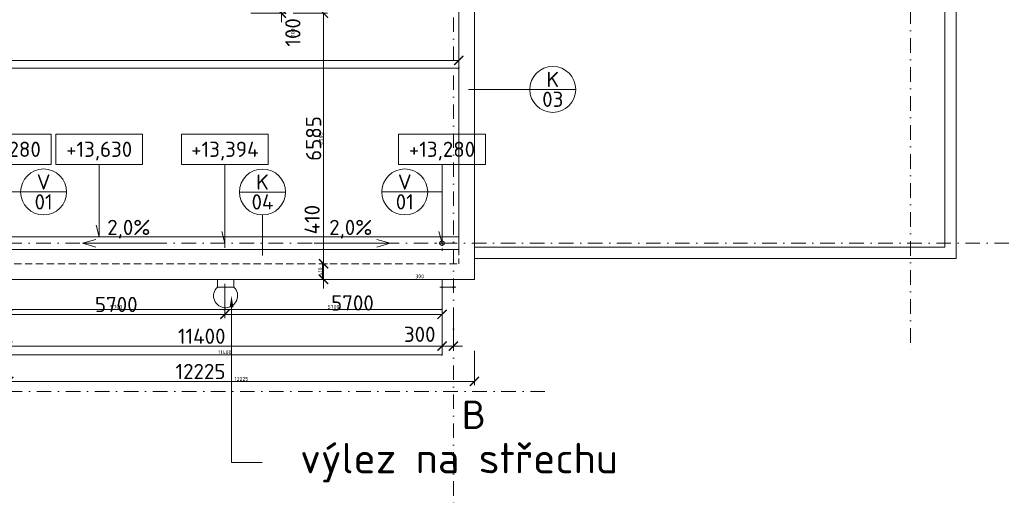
# Model space of a CAD drawing. Header units: millimetres. Extents: x -725694 to 5289369, y -1488057 to 2187451.
# Tile 216 of 256: x 139164 to 165010, y 170674 to 183175. Entities that reach past the tile are written whole.
import ezdxf
from ezdxf import colors
from ezdxf.entities.mleader import LeaderData, LeaderLine
from ezdxf.enums import TextEntityAlignment as Align
from ezdxf.math import Vec2, Vec3

# ---------------------------------------------------------------- set-up
doc = ezdxf.new("R2010")
doc.units = ezdxf.units.MM
for name, pattern in [('CENTERX2', [101.6, 63.5, -12.7, 12.7, -12.7]), ('DASHDOT', [25.4, 12.7, -6.35, 0, -6.35]), ('LINETYPE_0', [0]), ('ČÁRKOVANÁ', [19.05, 12.7, -6.35])]:
    doc.linetypes.add(name, pattern=pattern)
doc.layers.get('Defpoints').update_dxf_attribs({"color": 8})
for name, color, linetype, lineweight in [('A99_N_kce-pohl', 1, 'Continuous', 9), ('A99_N_koty-200', 5, 'Continuous', 5), ('A99_N_koty-200 @ 200', 5, 'Continuous', 5), ('A99_N_koty-200 @ 50 (2)', 5, 'Continuous', 5), ('A99_N_koty-vysk', 160, 'Continuous', 5), ('A99_N_txt-popis-200', 240, 'Continuous', 5), ('A99_N_txt-popis-50 @ 200', 240, 'Continuous', 9), ('A99_N_znaceni 200', 5, 'Continuous', 5), ('A99_S_kce-pohl', 7, 'Continuous', 5), ('A99_S_kce-rez-sil', 7, 'Continuous', 15), ('A99_S_kce-rez-ten', 7, 'Continuous', 9), ('A99_S_osy', 1, 'CENTERX2', 5)]:
    doc.layers.add(name, color=color, linetype=linetype, lineweight=lineweight)
doc.styles.add('A99_kota', font='isocpeur.ttf', dxfattribs={"height": 2})
doc.styles.add('A99_popis', font='isocpeur.ttf')
doc.styles.add('ad_popis 100', font='isocpeur.ttf', dxfattribs={"height": 200})
doc.dimstyles.new('A99_kota_200 new', dxfattribs={"dimscale": 200, "dimtxt": 2, "dimasz": 1.2, "dimexe": 0.5, "dimexo": 1.5, "dimgap": 0.3, "dimtad": 1, "dimdec": 0, "dimzin": 3, "dimdsep": 46, "dimtxsty": 'A99_kota', "dimblk": 'ARCHTICK', "dimcen": 2.5, "dimazin": 2, "dimtfac": 0.75, "dimtdec": 0, "dimtmove": 2, "dimatfit": 0, "dimfxl": 0, "dimtolj": 1, "dimtzin": 0, "dimlwd": 5, "dimlwe": 5, "dimarcsym": 0})

# ---------------------------------------------------------------- blocks, each defined once
blk = doc.blocks.new('_ArchTick')
at = {"color": 0, "linetype": 'ByBlock', "const_width": 0.15}
blk.add_lwpolyline([(-0.5, -0.5), (0.5, 0.5)], dxfattribs=at)
blk = doc.blocks.new('*D4587')
at = {"layer": 'A99_N_koty-200', "color": 0, "linetype": 'Continuous', "lineweight": 5, "transparency": 16777216}
for p, q in [((146035, 183445), (146035, 183685)), ((145235, 183445), (146135, 183445)), ((145235, 183345), (146135, 183345)), ((146035, 183445), (146035, 183345)), ((146035, 183345), (146035, 183105))]:
    blk.add_line(p, q, dxfattribs=at)
at = {"layer": 'Defpoints', "color": 0, "linetype": 'Continuous', "lineweight": 0, "transparency": 16777216}
for p in [(144620, 183445), (144620, 183345), (146035, 183345)]:
    blk.add_point(p, dxfattribs=at)
at = {"layer": 'A99_N_koty-200', "color": 0, "linetype": 'Continuous', "lineweight": 5, "transparency": 16777216, "xscale": 240, "yscale": 240, "zscale": 240}
for p, rotation in [((146035, 183445), 270), ((146035, 183345), 90)]:
    blk.add_blockref('_ArchTick', p, dxfattribs=dict(at, rotation=rotation))
at = {"layer": 'A99_N_koty-200', "color": 0, "linetype": 'Continuous', "transparency": 16777216, "insert": (146335, 182840), "char_height": 400, "attachment_point": 5, "rotation": 90, "style": 'A99_kota'}
blk.add_mtext('\\A1;100', dxfattribs=at)
blk = doc.blocks.new('*D4588')
at = {"layer": 'A99_N_koty-200', "color": 0, "linetype": 'Continuous', "lineweight": 5, "transparency": 16777216}
for p, q in [((146035, 183445), (146035, 183505)), ((145835, 183445), (146060, 183445)), ((145835, 183345), (146060, 183345)), ((146035, 183445), (146035, 183345)), ((146035, 183345), (146035, 183285))]:
    blk.add_line(p, q, dxfattribs=at)
at = {"layer": 'Defpoints', "color": 0, "linetype": 'Continuous', "lineweight": 0, "transparency": 16777216}
for p in [(144620, 183445), (144620, 183345), (146035, 183345)]:
    blk.add_point(p, dxfattribs=at)
at = {"layer": 'A99_N_koty-200', "color": 0, "linetype": 'Continuous', "lineweight": 5, "transparency": 16777216, "xscale": 60, "yscale": 60, "zscale": 60}
for p, rotation in [((146035, 183445), 270), ((146035, 183345), 90)]:
    blk.add_blockref('_ArchTick', p, dxfattribs=dict(at, rotation=rotation))
at = {"layer": 'A99_N_koty-200', "color": 0, "linetype": 'Continuous', "transparency": 16777216, "insert": (146335, 182840), "char_height": 100, "attachment_point": 5, "rotation": 90, "style": 'A99_kota'}
blk.add_mtext('\\A1;100', dxfattribs=at)
blk = doc.blocks.new('*D4599')
at = {"layer": 'A99_N_koty-200', "color": 0, "linetype": 'Continuous', "lineweight": 5, "transparency": 16777216}
for p, q in [((146340, 183345), (147240, 183345)), ((147140, 183345), (147140, 176760)), ((147140, 176760), (147240, 176760))]:
    blk.add_line(p, q, dxfattribs=at)
at = {"layer": 'Defpoints', "color": 0, "linetype": 'Continuous', "lineweight": 0, "transparency": 16777216}
for p in [(144620, 183345), (147140, 176760), (147140, 176760)]:
    blk.add_point(p, dxfattribs=at)
at = {"layer": 'A99_N_koty-200', "color": 0, "linetype": 'Continuous', "lineweight": 5, "transparency": 16777216, "xscale": 240, "yscale": 240, "zscale": 240}
for p, rotation in [((147140, 183345), 90), ((147140, 176760), 270)]:
    blk.add_blockref('_ArchTick', p, dxfattribs=dict(at, rotation=rotation))
at = {"layer": 'A99_N_koty-200', "color": 0, "linetype": 'Continuous', "transparency": 16777216, "insert": (146880, 180052.5), "char_height": 400, "attachment_point": 5, "rotation": 90, "style": 'A99_kota'}
blk.add_mtext('\\A1;6585', dxfattribs=at)
blk = doc.blocks.new('*D4600')
at = {"layer": 'A99_N_koty-200', "color": 0, "linetype": 'Continuous', "lineweight": 5, "transparency": 16777216}
for p, q in [((146940, 183345), (147165, 183345)), ((147140, 183345), (147140, 176760)), ((147140, 176760), (147165, 176760))]:
    blk.add_line(p, q, dxfattribs=at)
at = {"layer": 'Defpoints', "color": 0, "linetype": 'Continuous', "lineweight": 0, "transparency": 16777216}
for p in [(144620, 183345), (147140, 176760), (147140, 176760)]:
    blk.add_point(p, dxfattribs=at)
at = {"layer": 'A99_N_koty-200', "color": 0, "linetype": 'Continuous', "lineweight": 5, "transparency": 16777216, "xscale": 60, "yscale": 60, "zscale": 60}
for p, rotation in [((147140, 183345), 90), ((147140, 176760), 270)]:
    blk.add_blockref('_ArchTick', p, dxfattribs=dict(at, rotation=rotation))
at = {"layer": 'A99_N_koty-200', "color": 0, "linetype": 'Continuous', "transparency": 16777216, "insert": (147075, 180052.5), "char_height": 100, "attachment_point": 5, "rotation": 90, "style": 'A99_kota'}
blk.add_mtext('\\A1;6585', dxfattribs=at)
blk = doc.blocks.new('*D4602')
at = {"layer": 'A99_N_koty-200', "color": 0, "linetype": 'Continuous', "lineweight": 5, "transparency": 16777216}
for p, q in [((147140, 176760), (147140, 177000)), ((147140, 176760), (147240, 176760)), ((147140, 176350), (147140, 176760)), ((147140, 176350), (147240, 176350)), ((147140, 176350), (147140, 176110))]:
    blk.add_line(p, q, dxfattribs=at)
at = {"layer": 'Defpoints', "color": 0, "linetype": 'Continuous', "lineweight": 0, "transparency": 16777216}
for p in [(147140, 176760), (147140, 176760), (147116, 176350)]:
    blk.add_point(p, dxfattribs=at)
at = {"layer": 'A99_N_koty-200', "color": 0, "linetype": 'Continuous', "lineweight": 5, "transparency": 16777216, "xscale": 240, "yscale": 240, "zscale": 240}
for p, rotation in [((147140, 176760), 270), ((147140, 176350), 90)]:
    blk.add_blockref('_ArchTick', p, dxfattribs=dict(at, rotation=rotation))
at = {"layer": 'A99_N_koty-200', "color": 0, "linetype": 'Continuous', "transparency": 16777216, "insert": (146840, 177920), "char_height": 400, "attachment_point": 5, "rotation": 90, "style": 'A99_kota'}
blk.add_mtext('\\A1;410', dxfattribs=at)
blk = doc.blocks.new('*D4603')
at = {"layer": 'A99_N_koty-200', "color": 0, "linetype": 'Continuous', "lineweight": 5, "transparency": 16777216}
for p, q in [((147116, 176760), (147091, 176760)), ((147116, 176350), (147116, 176760)), ((147116, 176350), (147141, 176350))]:
    blk.add_line(p, q, dxfattribs=at)
at = {"layer": 'Defpoints', "color": 0, "linetype": 'Continuous', "lineweight": 0, "transparency": 16777216}
for p in [(147116, 176760), (147140, 176760), (147116, 176350)]:
    blk.add_point(p, dxfattribs=at)
at = {"layer": 'A99_N_koty-200', "color": 0, "linetype": 'Continuous', "lineweight": 5, "transparency": 16777216, "xscale": 60, "yscale": 60, "zscale": 60}
for p, rotation in [((147116, 176760), 90), ((147116, 176350), 270)]:
    blk.add_blockref('_ArchTick', p, dxfattribs=dict(at, rotation=rotation))
at = {"layer": 'A99_N_koty-200', "color": 0, "linetype": 'Continuous', "transparency": 16777216, "insert": (147051, 176555), "char_height": 100, "attachment_point": 5, "rotation": 90, "style": 'A99_kota'}
blk.add_mtext('\\A1;410', dxfattribs=at)
blk = doc.blocks.new('*D4605')
at = {"layer": 'A99_N_koty-200', "color": 0, "linetype": 'Continuous', "lineweight": 5, "transparency": 16777216}
for p, q in [((5860, 182105), (5860, 182205)), ((5860, 182105), (150690, 182105)), ((150690, 182105), (150690, 182205))]:
    blk.add_line(p, q, dxfattribs=at)
at = {"layer": 'Defpoints', "color": 0, "linetype": 'Continuous', "lineweight": 0, "transparency": 16777216}
for p in [(150690, 182105), (150690, 182095), (5860, 181900)]:
    blk.add_point(p, dxfattribs=at)
at = {"layer": 'A99_N_koty-200', "color": 0, "linetype": 'Continuous', "lineweight": 5, "transparency": 16777216, "xscale": 240, "yscale": 240, "zscale": 240, "rotation": 180}
blk.add_blockref('_ArchTick', (5860, 182105), dxfattribs=at)
at = {"layer": 'A99_N_koty-200', "color": 0, "linetype": 'Continuous', "lineweight": 5, "transparency": 16777216, "xscale": 240, "yscale": 240, "zscale": 240}
blk.add_blockref('_ArchTick', (150690, 182105), dxfattribs=at)
at = {"layer": 'A99_N_koty-200', "color": 0, "linetype": 'Continuous', "transparency": 16777216, "insert": (76950, 182405), "char_height": 400, "attachment_point": 5, "style": 'A99_kota'}
blk.add_mtext('\\A1;144830', dxfattribs=at)
blk = doc.blocks.new('*D4606')
at = {"layer": 'A99_N_koty-200', "color": 0, "linetype": 'Continuous', "lineweight": 5, "transparency": 16777216}
for p, q in [((150690, 182020), (150690, 181875)), ((5860, 181900), (5860, 181925)), ((5860, 181900), (150690, 181900))]:
    blk.add_line(p, q, dxfattribs=at)
at = {"layer": 'Defpoints', "color": 0, "linetype": 'Continuous', "lineweight": 0, "transparency": 16777216}
for p in [(150690, 182095), (5860, 181900), (150690, 181900)]:
    blk.add_point(p, dxfattribs=at)
at = {"layer": 'A99_N_koty-200', "color": 0, "linetype": 'Continuous', "lineweight": 5, "transparency": 16777216, "xscale": 60, "yscale": 60, "zscale": 60, "rotation": 180}
blk.add_blockref('_ArchTick', (5860, 181900), dxfattribs=at)
at = {"layer": 'A99_N_koty-200', "color": 0, "linetype": 'Continuous', "lineweight": 5, "transparency": 16777216, "xscale": 60, "yscale": 60, "zscale": 60}
blk.add_blockref('_ArchTick', (150690, 181900), dxfattribs=at)
at = {"layer": 'A99_N_koty-200', "color": 0, "linetype": 'Continuous', "transparency": 16777216, "insert": (78275, 181965), "char_height": 100, "attachment_point": 5, "style": 'A99_kota'}
blk.add_mtext('\\A1;144830', dxfattribs=at)
blk = doc.blocks.new('*U66')
at = {"color": 0, "linetype": 'ByBlock'}
for p, q in [((5.7, -4), (5.7, -14.35)), ((5.7, -14.35), (5.29, -12.8))]:
    blk.add_line(p, q, dxfattribs=at)
blk.add_lwpolyline([(0, -4), (11.4, -4), (11.4, 0), (0, 0)], close=True, dxfattribs=at)
at = {"color": 0, "linetype": 'ByBlock', "style": 'A99_kota'}
for tag, p in [('VYSKA', (5.7, -2.24)), ('VYSKA_POPIS1', (5.7, -6.04)), ('VYSKA_POPIS2', (5.9, -9.54)), ('VYSKA_POPIS3', (5.9, -13.04))]:
    blk.add_attdef(tag, text='', height=2, dxfattribs=at).set_placement(p, align=Align.MIDDLE)
blk = doc.blocks.new('*D5467')
at = {"layer": 'A99_N_koty-200', "color": 0, "linetype": 'Continuous', "lineweight": 5, "transparency": 16777216}
for p, q in [((150250, 175395), (150250, 174495)), ((150550, 175395), (150550, 174495)), ((150250, 174595), (150010, 174595)), ((150550, 174595), (150250, 174595)), ((150550, 174595), (150790, 174595))]:
    blk.add_line(p, q, dxfattribs=at)
at = {"layer": 'Defpoints', "color": 0, "linetype": 'Continuous', "lineweight": 0, "transparency": 16777216}
for p in [(150250, 177300), (150550, 176835), (150250, 174595)]:
    blk.add_point(p, dxfattribs=at)
at = {"layer": 'A99_N_koty-200', "color": 0, "linetype": 'Continuous', "lineweight": 5, "transparency": 16777216, "xscale": 240, "yscale": 240, "zscale": 240}
blk.add_blockref('_ArchTick', (150250, 174595), dxfattribs=at)
at = {"layer": 'A99_N_koty-200', "color": 0, "linetype": 'Continuous', "lineweight": 5, "transparency": 16777216, "xscale": 240, "yscale": 240, "zscale": 240, "rotation": 180}
blk.add_blockref('_ArchTick', (150550, 174595), dxfattribs=at)
at = {"layer": 'A99_N_koty-200', "color": 0, "linetype": 'Continuous', "transparency": 16777216, "insert": (149665, 174905), "char_height": 400, "attachment_point": 5, "style": 'A99_kota'}
blk.add_mtext('\\A1;300', dxfattribs=at)
blk = doc.blocks.new('*D5468')
at = {"layer": 'A99_N_koty-200', "color": 0, "linetype": 'Continuous', "lineweight": 5, "transparency": 16777216}
for p, q in [((150250, 176347.5), (150250, 176122.5)), ((150550, 176347.5), (150550, 176122.5)), ((150250, 176147.5), (150190, 176147.5)), ((150550, 176147.5), (150250, 176147.5)), ((150550, 176147.5), (150610, 176147.5))]:
    blk.add_line(p, q, dxfattribs=at)
at = {"layer": 'Defpoints', "color": 0, "linetype": 'Continuous', "lineweight": 0, "transparency": 16777216}
for p in [(150250, 177300), (150550, 176835), (150250, 176147.5)]:
    blk.add_point(p, dxfattribs=at)
at = {"layer": 'A99_N_koty-200', "color": 0, "linetype": 'Continuous', "lineweight": 5, "transparency": 16777216, "xscale": 60, "yscale": 60, "zscale": 60}
blk.add_blockref('_ArchTick', (150250, 176147.5), dxfattribs=at)
at = {"layer": 'A99_N_koty-200', "color": 0, "linetype": 'Continuous', "lineweight": 5, "transparency": 16777216, "xscale": 60, "yscale": 60, "zscale": 60, "rotation": 180}
blk.add_blockref('_ArchTick', (150550, 176147.5), dxfattribs=at)
at = {"layer": 'A99_N_koty-200', "color": 0, "linetype": 'Continuous', "transparency": 16777216, "insert": (149665, 176430), "char_height": 100, "attachment_point": 5, "style": 'A99_kota'}
blk.add_mtext('\\A1;300', dxfattribs=at)
blk = doc.blocks.new('*D5542')
at = {"layer": 'A99_N_koty-200', "color": 0, "linetype": 'Continuous', "lineweight": 5, "transparency": 16777216}
for p, q in [((138850, 175395), (138850, 174495)), ((150250, 175395), (150250, 174495)), ((138850, 174595), (150250, 174595))]:
    blk.add_line(p, q, dxfattribs=at)
at = {"layer": 'Defpoints', "color": 0, "linetype": 'Continuous', "lineweight": 0, "transparency": 16777216}
for p in [(138850, 176800), (150250, 176800), (150250, 174595)]:
    blk.add_point(p, dxfattribs=at)
at = {"layer": 'A99_N_koty-200', "color": 0, "linetype": 'Continuous', "lineweight": 5, "transparency": 16777216, "xscale": 240, "yscale": 240, "zscale": 240, "rotation": 180}
blk.add_blockref('_ArchTick', (138850, 174595), dxfattribs=at)
at = {"layer": 'A99_N_koty-200', "color": 0, "linetype": 'Continuous', "lineweight": 5, "transparency": 16777216, "xscale": 240, "yscale": 240, "zscale": 240}
blk.add_blockref('_ArchTick', (150250, 174595), dxfattribs=at)
at = {"layer": 'A99_N_koty-200', "color": 0, "linetype": 'Continuous', "transparency": 16777216, "insert": (143942.5, 174855), "char_height": 400, "attachment_point": 5, "style": 'A99_kota'}
blk.add_mtext('\\A1;11400', dxfattribs=at)
blk = doc.blocks.new('*D5543')
at = {"layer": 'A99_N_koty-200', "color": 0, "linetype": 'Continuous', "lineweight": 5, "transparency": 16777216}
for p, q in [((138850, 174570), (138850, 174345)), ((150250, 174570), (150250, 174345)), ((138850, 174370), (150250, 174370))]:
    blk.add_line(p, q, dxfattribs=at)
at = {"layer": 'Defpoints', "color": 0, "linetype": 'Continuous', "lineweight": 0, "transparency": 16777216}
for p in [(138850, 176800), (150250, 176800), (150250, 174370)]:
    blk.add_point(p, dxfattribs=at)
at = {"layer": 'A99_N_koty-200', "color": 0, "linetype": 'Continuous', "lineweight": 5, "transparency": 16777216, "xscale": 60, "yscale": 60, "zscale": 60, "rotation": 180}
blk.add_blockref('_ArchTick', (138850, 174370), dxfattribs=at)
at = {"layer": 'A99_N_koty-200', "color": 0, "linetype": 'Continuous', "lineweight": 5, "transparency": 16777216, "xscale": 60, "yscale": 60, "zscale": 60}
blk.add_blockref('_ArchTick', (150250, 174370), dxfattribs=at)
at = {"layer": 'A99_N_koty-200', "color": 0, "linetype": 'Continuous', "transparency": 16777216, "insert": (144550, 174435), "char_height": 100, "attachment_point": 5, "style": 'A99_kota'}
blk.add_mtext('\\A1;11400', dxfattribs=at)
blk = doc.blocks.new('*D5545')
at = {"layer": 'A99_N_koty-200', "color": 0, "linetype": 'Continuous', "lineweight": 5, "transparency": 16777216}
for p, q in [((144550, 176230), (144550, 175330)), ((150250, 176230), (150250, 175330)), ((150250, 175430), (144550, 175430))]:
    blk.add_line(p, q, dxfattribs=at)
at = {"layer": 'Defpoints', "color": 0, "linetype": 'Continuous', "lineweight": 0, "transparency": 16777216}
for p in [(144550, 176810), (150250, 176930), (144550, 175430)]:
    blk.add_point(p, dxfattribs=at)
at = {"layer": 'A99_N_koty-200', "color": 0, "linetype": 'Continuous', "lineweight": 5, "transparency": 16777216, "xscale": 240, "yscale": 240, "zscale": 240, "rotation": 180}
blk.add_blockref('_ArchTick', (144550, 175430), dxfattribs=at)
at = {"layer": 'A99_N_koty-200', "color": 0, "linetype": 'Continuous', "lineweight": 5, "transparency": 16777216, "xscale": 240, "yscale": 240, "zscale": 240}
blk.add_blockref('_ArchTick', (150250, 175430), dxfattribs=at)
at = {"layer": 'A99_N_koty-200', "color": 0, "linetype": 'Continuous', "transparency": 16777216, "insert": (147900, 175730), "char_height": 400, "attachment_point": 5, "style": 'A99_kota'}
blk.add_mtext('\\A1;5700', dxfattribs=at)
blk = doc.blocks.new('*D5546')
at = {"layer": 'A99_N_koty-200', "color": 0, "linetype": 'Continuous', "lineweight": 5, "transparency": 16777216}
for p, q in [((144550, 175760), (144550, 175535)), ((150250, 175760), (150250, 175535)), ((150250, 175560), (144550, 175560))]:
    blk.add_line(p, q, dxfattribs=at)
at = {"layer": 'Defpoints', "color": 0, "linetype": 'Continuous', "lineweight": 0, "transparency": 16777216}
for p in [(144550, 176810), (150250, 176930), (144550, 175560)]:
    blk.add_point(p, dxfattribs=at)
at = {"layer": 'A99_N_koty-200', "color": 0, "linetype": 'Continuous', "lineweight": 5, "transparency": 16777216, "xscale": 60, "yscale": 60, "zscale": 60, "rotation": 180}
blk.add_blockref('_ArchTick', (144550, 175560), dxfattribs=at)
at = {"layer": 'A99_N_koty-200', "color": 0, "linetype": 'Continuous', "lineweight": 5, "transparency": 16777216, "xscale": 60, "yscale": 60, "zscale": 60}
blk.add_blockref('_ArchTick', (150250, 175560), dxfattribs=at)
at = {"layer": 'A99_N_koty-200', "color": 0, "linetype": 'Continuous', "transparency": 16777216, "insert": (147400, 175625), "char_height": 100, "attachment_point": 5, "style": 'A99_kota'}
blk.add_mtext('\\A1;5700', dxfattribs=at)
blk = doc.blocks.new('*D5548')
at = {"layer": 'A99_N_koty-200', "color": 0, "linetype": 'Continuous', "lineweight": 5, "transparency": 16777216}
for p, q in [((138850, 176055), (138850, 175330)), ((144550, 176230), (144550, 175330)), ((138850, 175430), (144550, 175430))]:
    blk.add_line(p, q, dxfattribs=at)
at = {"layer": 'Defpoints', "color": 0, "linetype": 'Continuous', "lineweight": 0, "transparency": 16777216}
for p in [(144550, 176810), (138850, 176355), (144550, 175430)]:
    blk.add_point(p, dxfattribs=at)
at = {"layer": 'A99_N_koty-200', "color": 0, "linetype": 'Continuous', "lineweight": 5, "transparency": 16777216, "xscale": 240, "yscale": 240, "zscale": 240, "rotation": 180}
blk.add_blockref('_ArchTick', (138850, 175430), dxfattribs=at)
at = {"layer": 'A99_N_koty-200', "color": 0, "linetype": 'Continuous', "lineweight": 5, "transparency": 16777216, "xscale": 240, "yscale": 240, "zscale": 240}
blk.add_blockref('_ArchTick', (144550, 175430), dxfattribs=at)
at = {"layer": 'A99_N_koty-200', "color": 0, "linetype": 'Continuous', "transparency": 16777216, "insert": (141700, 175690), "char_height": 400, "attachment_point": 5, "style": 'A99_kota'}
blk.add_mtext('\\A1;5700', dxfattribs=at)
blk = doc.blocks.new('*D5549')
at = {"layer": 'A99_N_koty-200', "color": 0, "linetype": 'Continuous', "lineweight": 5, "transparency": 16777216}
for p, q in [((138850, 175760), (138850, 175535)), ((144550, 175760), (144550, 175535)), ((138850, 175560), (144550, 175560))]:
    blk.add_line(p, q, dxfattribs=at)
at = {"layer": 'Defpoints', "color": 0, "linetype": 'Continuous', "lineweight": 0, "transparency": 16777216}
for p in [(144550, 176810), (138850, 176355), (144550, 175560)]:
    blk.add_point(p, dxfattribs=at)
at = {"layer": 'A99_N_koty-200', "color": 0, "linetype": 'Continuous', "lineweight": 5, "transparency": 16777216, "xscale": 60, "yscale": 60, "zscale": 60, "rotation": 180}
blk.add_blockref('_ArchTick', (138850, 175560), dxfattribs=at)
at = {"layer": 'A99_N_koty-200', "color": 0, "linetype": 'Continuous', "lineweight": 5, "transparency": 16777216, "xscale": 60, "yscale": 60, "zscale": 60}
blk.add_blockref('_ArchTick', (144550, 175560), dxfattribs=at)
at = {"layer": 'A99_N_koty-200', "color": 0, "linetype": 'Continuous', "transparency": 16777216, "insert": (141700, 175625), "char_height": 100, "attachment_point": 5, "style": 'A99_kota'}
blk.add_mtext('\\A1;5700', dxfattribs=at)
blk = doc.blocks.new('*U20')
at = {"color": 0, "linetype": 'ByBlock'}
blk.add_line((-3.02, 0), (3.02, 0), dxfattribs=at)
blk.add_circle((0, 0), 3.02, dxfattribs=at)
at = {"color": 0, "linetype": 'ByBlock', "style": 'A99_popis'}
for tag, p in [('KATEGORIE', (0, 1.31)), ('PRVEK', (0, -1.3))]:
    blk.add_attdef(tag, text='', height=2, dxfattribs=at).set_placement(p, align=Align.MIDDLE_CENTER)
blk = doc.blocks.new('*D5824')
at = {"layer": 'A99_N_koty-200', "color": 0, "linetype": 'Continuous', "lineweight": 5, "transparency": 16777216}
for p, q in [((151100, 174467.5), (151100, 173567.5)), ((138875, 173667.5), (138875, 173567.5)), ((138875, 173667.5), (151100, 173667.5))]:
    blk.add_line(p, q, dxfattribs=at)
at = {"layer": 'Defpoints', "color": 0, "linetype": 'Continuous', "lineweight": 0, "transparency": 16777216}
for p in [(151100, 176350), (138875, 173747.5), (151100, 173667.5)]:
    blk.add_point(p, dxfattribs=at)
at = {"layer": 'A99_N_koty-200', "color": 0, "linetype": 'Continuous', "lineweight": 5, "transparency": 16777216, "xscale": 240, "yscale": 240, "zscale": 240, "rotation": 180}
blk.add_blockref('_ArchTick', (138875, 173667.5), dxfattribs=at)
at = {"layer": 'A99_N_koty-200', "color": 0, "linetype": 'Continuous', "lineweight": 5, "transparency": 16777216, "xscale": 240, "yscale": 240, "zscale": 240}
blk.add_blockref('_ArchTick', (151100, 173667.5), dxfattribs=at)
at = {"layer": 'A99_N_koty-200', "color": 0, "linetype": 'Continuous', "transparency": 16777216, "insert": (143910, 173927.5), "char_height": 400, "attachment_point": 5, "style": 'A99_kota'}
blk.add_mtext('\\A1;12225', dxfattribs=at)
blk = doc.blocks.new('*D5825')
at = {"layer": 'A99_N_koty-200', "color": 0, "linetype": 'Continuous', "lineweight": 5, "transparency": 16777216}
for p, q in [((151100, 173867.5), (151100, 173642.5)), ((138875, 173672.5), (138875, 173642.5)), ((138875, 173667.5), (151100, 173667.5))]:
    blk.add_line(p, q, dxfattribs=at)
at = {"layer": 'Defpoints', "color": 0, "linetype": 'Continuous', "lineweight": 0, "transparency": 16777216}
for p in [(151100, 176350), (138875, 173747.5), (151100, 173667.5)]:
    blk.add_point(p, dxfattribs=at)
at = {"layer": 'A99_N_koty-200', "color": 0, "linetype": 'Continuous', "lineweight": 5, "transparency": 16777216, "xscale": 60, "yscale": 60, "zscale": 60, "rotation": 180}
blk.add_blockref('_ArchTick', (138875, 173667.5), dxfattribs=at)
at = {"layer": 'A99_N_koty-200', "color": 0, "linetype": 'Continuous', "lineweight": 5, "transparency": 16777216, "xscale": 60, "yscale": 60, "zscale": 60}
blk.add_blockref('_ArchTick', (151100, 173667.5), dxfattribs=at)
at = {"layer": 'A99_N_koty-200', "color": 0, "linetype": 'Continuous', "transparency": 16777216, "insert": (144987.5, 173732.5), "char_height": 100, "attachment_point": 5, "style": 'A99_kota'}
blk.add_mtext('\\A1;12225', dxfattribs=at)
blk = doc.blocks.new('*U453')
at = {"color": 0, "linetype": 'ByBlock'}
for p, q in [((5.7, -4), (5.7, -13.52)), ((5.7, -13.52), (5.29, -11.98))]:
    blk.add_line(p, q, dxfattribs=at)
blk.add_lwpolyline([(0, -4), (11.4, -4), (11.4, 0), (0, 0)], close=True, dxfattribs=at)
at = {"color": 0, "linetype": 'ByBlock', "style": 'A99_kota'}
for tag, p in [('VYSKA', (5.7, -2.24)), ('VYSKA_POPIS1', (5.7, -6.04)), ('VYSKA_POPIS2', (5.9, -9.54)), ('VYSKA_POPIS3', (5.9, -13.04))]:
    blk.add_attdef(tag, text='', height=2, dxfattribs=at).set_placement(p, align=Align.MIDDLE)
blk = doc.blocks.new('*U6061')
at = {"layer": 'A99_N_koty-200 @ 200', "linetype": 'Continuous'}
dim = blk.add_linear_dim(base=(146035, 183345), p1=(144620, 183445), p2=(144620, 183345), angle=90, dimstyle='A99_kota_200 new', override={"dimscale": 200, "dimtix": 1, "dimtofl": 1, "dimtmove": 2, "dimatfit": 0}, dxfattribs=at)
dim.commit()
dim.dimension.update_dxf_attribs({"geometry": '*D4587', "text_midpoint": (146335, 182840), "dimtype": 128})
at = {"layer": 'A99_N_koty-200 @ 50 (2)', "linetype": 'Continuous'}
dim = blk.add_linear_dim(base=(146035, 183345), p1=(144620, 183445), p2=(144620, 183345), angle=90, dimstyle='A99_kota_200 new', override={"dimscale": 50, "dimtix": 1, "dimtofl": 1, "dimtmove": 2, "dimatfit": 0}, dxfattribs=at)
dim.commit()
dim.dimension.update_dxf_attribs({"geometry": '*D4588', "text_midpoint": (146335, 182840), "dimtype": 128})
blk = doc.blocks.new('*U6065')
at = {"layer": 'A99_N_koty-200 @ 200', "linetype": 'Continuous'}
dim = blk.add_linear_dim(base=(147140, 176760), p1=(144620, 183345), p2=(147140, 176760), angle=90, dimstyle='A99_kota_200 new', override={"dimscale": 200, "dimtix": 1, "dimtofl": 1, "dimtmove": 2, "dimatfit": 0}, dxfattribs=at)
dim.commit()
dim.dimension.update_dxf_attribs({"geometry": '*D4599', "text_midpoint": (146880, 180052.5)})
at = {"layer": 'A99_N_koty-200 @ 50 (2)', "linetype": 'Continuous'}
dim = blk.add_linear_dim(base=(147140, 176760), p1=(144620, 183345), p2=(147140, 176760), angle=90, dimstyle='A99_kota_200 new', override={"dimscale": 50, "dimtix": 1, "dimtofl": 1, "dimtmove": 2, "dimatfit": 0}, dxfattribs=at)
dim.commit()
dim.dimension.update_dxf_attribs({"geometry": '*D4600', "text_midpoint": (147075, 180052.5)})
blk = doc.blocks.new('*U6066')
at = {"layer": 'A99_N_koty-200 @ 200', "linetype": 'Continuous'}
dim = blk.add_linear_dim(base=(147140, 176760), p1=(147115.7, 176350), p2=(147140, 176760), angle=90, dimstyle='A99_kota_200 new', override={"dimscale": 200, "dimtix": 1, "dimtofl": 1, "dimtmove": 2, "dimatfit": 0}, dxfattribs=at)
dim.commit()
dim.dimension.update_dxf_attribs({"geometry": '*D4602', "text_midpoint": (146840, 177920), "dimtype": 128})
at = {"layer": 'A99_N_koty-200 @ 50 (2)', "linetype": 'Continuous'}
dim = blk.add_linear_dim(base=(147115.7, 176760), p1=(147115.7, 176350), p2=(147140, 176760), angle=90, dimstyle='A99_kota_200 new', override={"dimscale": 50, "dimtix": 1, "dimtofl": 1, "dimtmove": 2, "dimatfit": 0}, dxfattribs=at)
dim.commit()
dim.dimension.update_dxf_attribs({"geometry": '*D4603', "text_midpoint": (147050.7, 176555)})
blk = doc.blocks.new('*U6067')
at = {"layer": 'A99_N_koty-200 @ 200', "linetype": 'Continuous'}
dim = blk.add_linear_dim(base=(150690, 182105), p1=(5860, 181900), p2=(150690, 182095), dimstyle='A99_kota_200 new', override={"dimscale": 200, "dimtix": 1, "dimtofl": 1, "dimtmove": 2, "dimatfit": 0}, dxfattribs=at)
dim.commit()
dim.dimension.update_dxf_attribs({"geometry": '*D4605', "text_midpoint": (76950, 182405), "dimtype": 128})
at = {"layer": 'A99_N_koty-200 @ 50 (2)', "linetype": 'Continuous'}
dim = blk.add_linear_dim(base=(150690, 181900), p1=(5860, 181900), p2=(150690, 182095), dimstyle='A99_kota_200 new', override={"dimscale": 50, "dimtix": 1, "dimtofl": 1, "dimtmove": 2, "dimatfit": 0}, dxfattribs=at)
dim.commit()
dim.dimension.update_dxf_attribs({"geometry": '*D4606', "text_midpoint": (78275, 181965)})
blk = doc.blocks.new('*U6320')
at = {"layer": 'A99_N_koty-200 @ 200', "linetype": 'Continuous'}
dim = blk.add_linear_dim(base=(150250, 174595), p1=(150550, 176835), p2=(150250, 177300), dimstyle='A99_kota_200 new', override={"dimscale": 200, "dimtix": 1, "dimtofl": 1, "dimtmove": 2, "dimatfit": 0}, dxfattribs=at)
dim.commit()
dim.dimension.update_dxf_attribs({"geometry": '*D5467', "text_midpoint": (149665, 174905), "dimtype": 128})
at = {"layer": 'A99_N_koty-200 @ 50 (2)', "linetype": 'Continuous'}
dim = blk.add_linear_dim(base=(150250, 176147.5), p1=(150550, 176835), p2=(150250, 177300), dimstyle='A99_kota_200 new', override={"dimscale": 50, "dimtix": 1, "dimtofl": 1, "dimtmove": 2, "dimatfit": 0}, dxfattribs=at)
dim.commit()
dim.dimension.update_dxf_attribs({"geometry": '*D5468', "text_midpoint": (149665, 176430), "dimtype": 128})
blk = doc.blocks.new('*U6345')
at = {"layer": 'A99_N_koty-200 @ 200', "linetype": 'Continuous'}
dim = blk.add_linear_dim(base=(150250, 174595), p1=(138850, 176800), p2=(150250, 176800), dimstyle='A99_kota_200 new', override={"dimscale": 200, "dimtix": 1, "dimtofl": 1, "dimtmove": 2, "dimatfit": 0}, dxfattribs=at)
dim.commit()
dim.dimension.update_dxf_attribs({"geometry": '*D5542', "text_midpoint": (143942.5, 174855), "dimtype": 128})
at = {"layer": 'A99_N_koty-200 @ 50 (2)', "linetype": 'Continuous'}
dim = blk.add_linear_dim(base=(150250, 174370), p1=(138850, 176800), p2=(150250, 176800), dimstyle='A99_kota_200 new', override={"dimscale": 50, "dimtix": 1, "dimtofl": 1, "dimtmove": 2, "dimatfit": 0}, dxfattribs=at)
dim.commit()
dim.dimension.update_dxf_attribs({"geometry": '*D5543', "text_midpoint": (144550, 174435)})
blk = doc.blocks.new('*U6346')
at = {"layer": 'A99_N_koty-200 @ 200', "linetype": 'Continuous'}
dim = blk.add_linear_dim(base=(144550, 175430), p1=(150250, 176930), p2=(144550, 176810), angle=180, dimstyle='A99_kota_200 new', override={"dimscale": 200, "dimtix": 1, "dimtofl": 1, "dimtmove": 2, "dimatfit": 0}, dxfattribs=at)
dim.commit()
dim.dimension.update_dxf_attribs({"geometry": '*D5545', "text_midpoint": (147900, 175730), "dimtype": 128})
at = {"layer": 'A99_N_koty-200 @ 50 (2)', "linetype": 'Continuous'}
dim = blk.add_linear_dim(base=(144550, 175560), p1=(150250, 176930), p2=(144550, 176810), angle=180, dimstyle='A99_kota_200 new', override={"dimscale": 50, "dimtix": 1, "dimtofl": 1, "dimtmove": 2, "dimatfit": 0}, dxfattribs=at)
dim.commit()
dim.dimension.update_dxf_attribs({"geometry": '*D5546', "text_midpoint": (147400, 175625)})
blk = doc.blocks.new('*U6347')
at = {"layer": 'A99_N_koty-200 @ 200', "linetype": 'Continuous'}
dim = blk.add_linear_dim(base=(144550, 175430), p1=(138850, 176355), p2=(144550, 176810), dimstyle='A99_kota_200 new', override={"dimscale": 200, "dimtix": 1, "dimtofl": 1, "dimtmove": 2, "dimatfit": 0}, dxfattribs=at)
dim.commit()
dim.dimension.update_dxf_attribs({"geometry": '*D5548', "text_midpoint": (141700, 175690)})
at = {"layer": 'A99_N_koty-200 @ 50 (2)', "linetype": 'Continuous'}
dim = blk.add_linear_dim(base=(144550, 175560), p1=(138850, 176355), p2=(144550, 176810), dimstyle='A99_kota_200 new', override={"dimscale": 50, "dimtix": 1, "dimtofl": 1, "dimtmove": 2, "dimatfit": 0}, dxfattribs=at)
dim.commit()
dim.dimension.update_dxf_attribs({"geometry": '*D5549', "text_midpoint": (141700, 175625)})
blk = doc.blocks.new('*U6464')
at = {"layer": 'A99_N_koty-200 @ 200', "linetype": 'Continuous'}
dim = blk.add_linear_dim(base=(151100, 173667.5), p1=(138875, 173747.5), p2=(151100, 176350), dimstyle='A99_kota_200 new', override={"dimscale": 200, "dimtix": 1, "dimtofl": 1, "dimtmove": 2, "dimatfit": 0}, dxfattribs=at)
dim.commit()
dim.dimension.update_dxf_attribs({"geometry": '*D5824', "text_midpoint": (143910, 173927.5), "dimtype": 128})
at = {"layer": 'A99_N_koty-200 @ 50 (2)', "linetype": 'Continuous'}
dim = blk.add_linear_dim(base=(151100, 173667.5), p1=(138875, 173747.5), p2=(151100, 176350), dimstyle='A99_kota_200 new', override={"dimscale": 50, "dimtix": 1, "dimtofl": 1, "dimtmove": 2, "dimatfit": 0}, dxfattribs=at)
dim.commit()
dim.dimension.update_dxf_attribs({"geometry": '*D5825', "text_midpoint": (144987.5, 173732.5)})

msp = doc.modelspace()

# ---------------------------------------------------------------- linework, layer by layer
at = {"color": 7, "linetype": 'LINETYPE_0', "lineweight": 9}
for p, q in [((144352.6, 176350), (144352.6, 176146.7)), ((144787.6, 176146.7), (144787.6, 176350)), ((144352.6, 176146.7), (144787.6, 176146.7))]:
    msp.add_line(p, q, dxfattribs=at)
msp.add_arc((144570.1, 175918.4), 315.4, 133.6031, 46.398, dxfattribs=at)
at = {"layer": 'A99_N_kce-pohl', "linetype": 'ČÁRKOVANÁ', "lineweight": 9, "ltscale": 15}
msp.add_line((5860, 176760), (150690, 176760), dxfattribs=at)
at = {"layer": 'A99_N_kce-pohl', "linetype": 'Continuous', "lineweight": 9, "ltscale": 25}
msp.add_line((138875.5, 176350), (151100, 176350), dxfattribs=at)
at = {"layer": 'A99_N_kce-pohl', "linetype": 'Continuous', "lineweight": 9}
for points in [[(151100, 176350), (151100, 214430)], [(150690, 177180), (150690, 214020)]]:
    msp.add_lwpolyline(points, dxfattribs=at)
at = {"layer": 'A99_N_kce-pohl', "linetype": 'Continuous', "ltscale": 25}
msp.add_lwpolyline([(150690, 177135), (150690, 177465), (6000, 177465), (6000, 177135)], close=True, dxfattribs=at)
msp.add_lwpolyline([(144550, 177180), (144550, 177420)], dxfattribs=at)
at = {"layer": 'A99_N_kce-pohl', "linetype": 'DASHDOT', "lineweight": 5, "ltscale": 5}
for points in [[(150250, 177100), (150250, 177500)], [(150050, 177300), (150450, 177300)]]:
    msp.add_lwpolyline(points, dxfattribs=at)
at = {"layer": 'A99_N_kce-pohl', "linetype": 'ČÁRKOVANÁ', "lineweight": 9, "ltscale": 15}
msp.add_lwpolyline([(150690, 177180), (150690, 176760)], dxfattribs=at)
at = {"layer": 'A99_N_kce-pohl', "linetype": 'Continuous'}
msp.add_circle((150250, 177300), 60, dxfattribs=at)
at = {"layer": 'A99_N_koty-vysk'}
for points in [[(140810, 177300), (141160, 177400)], [(148890, 177300), (148540, 177400)], [(140810, 177300), (142810, 177300)], [(140810, 177300), (141160, 177200)], [(148890, 177300), (146890, 177300)], [(148890, 177300), (148540, 177200)]]:
    msp.add_lwpolyline(points, dxfattribs=at)
at = {"layer": 'A99_N_znaceni 200', "lineweight": 5}
msp.add_lwpolyline([(152553.2, 181342.5), (150948, 181342.5)], dxfattribs=at)
at = {"layer": 'A99_N_znaceni 200'}
for points in [[(139188.5, 178646.5), (138850, 178646.5)], [(150250, 178646.5), (149876.5, 178646.5)], [(145537.7, 178041.4), (145537.7, 176980.3)]]:
    msp.add_lwpolyline(points, dxfattribs=at)
at = {"layer": 'A99_S_kce-pohl', "linetype": 'Continuous', "ltscale": 25}
msp.add_line((151100, 198450), (151100, 177450), dxfattribs=at)
for points in [[(151100, 198450), (163750, 198450), (163750, 176900), (151100, 176900)], [(151100, 198150), (163450, 198150), (163450, 177200), (151100, 177200)]]:
    msp.add_lwpolyline(points, dxfattribs=at)
at = {"layer": 'A99_S_kce-rez-sil'}
msp.add_line((151100, 183150), (151100, 177450), dxfattribs=at)
at = {"layer": 'A99_S_kce-rez-ten'}
msp.add_lwpolyline([(152300, 176900), (155300, 176900)], dxfattribs=at)
at = {"layer": 'A99_S_osy', "linetype": 'DASHDOT', "lineweight": 5, "ltscale": 30}
for points in [[(150550, 250300), (150550, 146890)], [(162550, 234510), (162550, 174390)], [(177325, 177300), (4375, 177300)], [(152950, 173400), (-2660, 173400)]]:
    msp.add_lwpolyline(points, dxfattribs=at)

# ---------------------------------------------------------------- block references
at = {"layer": 'A99_N_koty-200', "color": 3, "linetype": 'Continuous', "lineweight": 0}
for name in ['*U6061', '*U6065', '*U6067', '*U6066', '*U6320', '*U6347', '*U6345', '*U6346', '*U6464']:
    msp.add_blockref(name, (0, 0), dxfattribs=at)
at = {"layer": 'A99_N_koty-vysk', "xscale": 200, "yscale": 200, "zscale": 200}
for name, p, values in [('*U66', (137710, 180170), {'VYSKA': '+13,280'}), ('*U453', (140110, 180170), {'VYSKA': '+13,630'}), ('*U66', (143410, 180170), {'VYSKA': '+13,394'}), ('*U66', (149110, 180170), {'VYSKA': '+13,280'})]:
    msp.add_blockref(name, p, dxfattribs=at).add_auto_attribs(values)
at = {"layer": 'A99_N_znaceni 200', "xscale": 200, "yscale": 200, "zscale": 200}
for p, values in [((153157.2, 181342.5), {'KATEGORIE': 'K', 'PRVEK': '03'}), ((139792.5, 178646.5), {'KATEGORIE': 'V', 'PRVEK': '01'}), ((145537.7, 178645.3), {'KATEGORIE': 'K', 'PRVEK': '04'}), ((149272.5, 178646.5), {'KATEGORIE': 'V', 'PRVEK': '01'})]:
    msp.add_blockref('*U20', p, dxfattribs=at).add_auto_attribs(values)

# ---------------------------------------------------------------- texts
at = {"layer": 'A99_N_koty-vysk', "char_height": 400, "style": 'ad_popis 100'}
for insert, attachment_point in [((141463, 177915), 1), ((148420, 177915), 3)]:
    msp.add_mtext_dynamic_manual_height_columns('2,0%', width=673.852, gutter_width=2000, heights=[0], dxfattribs=dict(at, insert=insert, attachment_point=attachment_point))

# ---------------------------------------------------------------- leaders
at = {"layer": 'A99_N_txt-popis-50 @ 200', "lineweight": 9}
ml = msp.add_multileader_mtext('Standard', dxfattribs=at)
ml.set_content('\\A1;{\\C256;odvodňovací žlab se nemění,\\Pna stavbě se provede kontrola}', color=1, style='A99_popis')
ml.set_leader_properties(color=256, linetype='ByLayer', lineweight=-1)
ml.build(insert=Vec2(0, 0))
ml.multileader.update_dxf_attribs({"dogleg_length": 200, "arrow_head_size": 300, "scale": 200})
ctx = ml.context
ctx.base_point, ctx.scale, ctx.char_height, ctx.arrow_head_size, ctx.landing_gap_size, ctx.plane_origin = Vec3(32602.5, 172915), 200, 400, 300, 1000, Vec3(32050, 165489.2)
notes = []
notes.append((ctx, [(0, (1, 1, 0), (31802.5, 172915), (1, 0), 800, [(0, [(31805, 174410)], 0, [])])]))
ctx.mtext.insert, ctx.mtext.width, ctx.mtext.defined_height, ctx.mtext.flow_direction = Vec3(33602.5, 173175), 7914.793, 1247.5, 5
ml = msp.add_multileader_mtext('Standard', dxfattribs=at)
ml.set_content('\\A1;{\\C256;odvodňovací žlab se nemění,\\Pna stavbě se provede kontrola}', color=1, style='A99_popis')
ml.set_leader_properties(color=256, linetype='ByLayer', lineweight=-1)
ml.build(insert=Vec2(0, 0))
ml.multileader.update_dxf_attribs({"dogleg_length": 200, "arrow_head_size": 300, "scale": 200})
ctx = ml.context
ctx.base_point, ctx.scale, ctx.char_height, ctx.arrow_head_size, ctx.landing_gap_size, ctx.plane_origin = Vec3(81607.5, 172915), 200, 400, 300, 1000, Vec3(81055, 165489.2)
notes.append((ctx, [(0, (1, 1, 0), (80807.5, 172915), (1, 0), 800, [(0, [(80810, 174410)], 0, [])])]))
ctx.mtext.insert, ctx.mtext.width, ctx.mtext.defined_height, ctx.mtext.flow_direction = Vec3(82607.5, 173175), 7914.793, 1247.5, 5
ml = msp.add_multileader_mtext('Standard', dxfattribs=at)
ml.set_content('\\A1;{\\C256;požární pás\\P(panely z minerální vlny)}', color=1, style='A99_popis')
ml.set_leader_properties(color=256, linetype='ByLayer', lineweight=-1)
ml.build(insert=Vec2(0, 0))
ml.multileader.update_dxf_attribs({"dogleg_length": 200, "arrow_head_size": 300, "scale": 200})
ctx = ml.context
ctx.base_point, ctx.scale, ctx.char_height, ctx.arrow_head_size, ctx.landing_gap_size, ctx.plane_origin = Vec3(58580, 172914.2), 200, 400, 300, 1000, Vec3(57880, 164819.2)
notes.append((ctx, [(0, (1, 1, 0), (57780, 172914.2), (1, 0), 800, [(0, [(55709.2, 172914.2)], 0, [])])]))
ctx.mtext.insert, ctx.mtext.width, ctx.mtext.defined_height, ctx.mtext.flow_direction = Vec3(59580, 173174.2), 6001.817, 1247.5, 5
ml = msp.add_multileader_mtext('Standard', dxfattribs=at)
ml.set_content('\\A1;{\\C256;požární pás\\P(panely z minerální vlny)}', color=1, style='A99_popis')
ml.set_leader_properties(color=256, linetype='ByLayer', lineweight=-1)
ml.build(insert=Vec2(0, 0))
ml.multileader.update_dxf_attribs({"dogleg_length": 200, "arrow_head_size": 300, "scale": 200})
ctx = ml.context
ctx.base_point, ctx.scale, ctx.char_height, ctx.arrow_head_size, ctx.landing_gap_size, ctx.plane_origin = Vec3(107780, 172914.2), 200, 400, 300, 1000, Vec3(107080, 164819.2)
notes.append((ctx, [(0, (1, 1, 0), (106980, 172914.2), (1, 0), 800, [(0, [(104909.2, 172914.2)], 0, [])])]))
ctx.mtext.insert, ctx.mtext.width, ctx.mtext.defined_height, ctx.mtext.flow_direction = Vec3(108780, 173174.2), 6001.817, 1247.5, 5
for ctx, leaders in notes:
    for number, flags, end, landing, length, lines in leaders:
        leader = LeaderData()
        leader.index, (leader.has_last_leader_line, leader.has_dogleg_vector, leader.attachment_direction) = number, flags
        leader.last_leader_point, leader.dogleg_vector, leader.dogleg_length = Vec3(end), Vec3(landing), length
        for number, points, colour, breaks in lines:
            line = LeaderLine()
            line.index, line.vertices, line.color, line.breaks = number, Vec3.list(points), colors.encode_raw_color(colour), breaks
            leader.lines.append(line)
        ctx.leaders.append(leader)

# ---------------------------------------------------------------- next in the draw order: texts
at = {"layer": 'A99_N_txt-popis-200', "color": 1, "lineweight": 0, "insert": (150766.5, 173165), "char_height": 750, "attachment_point": 1, "style": 'ad_popis 100', "bg_fill": 3, "box_fill_scale": 1, "bg_fill_color": 256, "bg_fill_transparency": 0}
msp.add_mtext_dynamic_manual_height_columns('B', width=832.5, gutter_width=1000, heights=[0], dxfattribs=at)

# ---------------------------------------------------------------- next in the draw order: leaders
at = {"layer": 'A99_N_txt-popis-50 @ 200', "lineweight": 9}
ml = msp.add_multileader_mtext('Standard', dxfattribs=at)
ml.set_content('\\A1;{\\C256;výlez na střechu}', color=1, style='A99_popis')
ml.set_leader_properties(color=256, linetype='ByLayer', lineweight=-1)
ml.build(insert=Vec2(0, 0))
ml.multileader.update_dxf_attribs({"dogleg_length": 200, "arrow_head_size": 300, "scale": 200})
ctx = ml.context
ctx.base_point, ctx.scale, ctx.char_height, ctx.arrow_head_size, ctx.landing_gap_size, ctx.plane_origin = Vec3(145525.1, 171532.5), 200, 800, 300, 1000, Vec3(143462.5, 164124.2)
notes = []
notes.append((ctx, [(0, (1, 1, 0), (144725.1, 171532.5), (1, 0), 800, [(0, [(144725.1, 175918.4)], 0, [])])]))
ctx.mtext.insert, ctx.mtext.width, ctx.mtext.defined_height, ctx.mtext.flow_direction = Vec3(146525.1, 172052.5), 8464.943, 1247.5, 5
for ctx, leaders in notes:
    for number, flags, end, landing, length, lines in leaders:
        leader = LeaderData()
        leader.index, (leader.has_last_leader_line, leader.has_dogleg_vector, leader.attachment_direction) = number, flags
        leader.last_leader_point, leader.dogleg_vector, leader.dogleg_length = Vec3(end), Vec3(landing), length
        for number, points, colour, breaks in lines:
            line = LeaderLine()
            line.index, line.vertices, line.color, line.breaks = number, Vec3.list(points), colors.encode_raw_color(colour), breaks
            leader.lines.append(line)
        ctx.leaders.append(leader)

doc.saveas('drawing.dxf')
